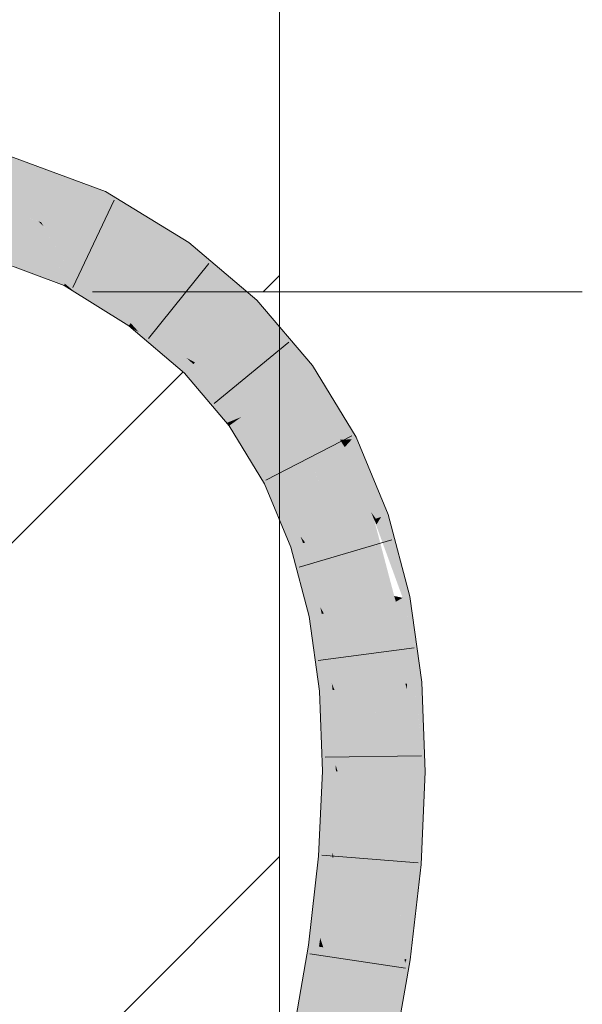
# Model space of a CAD drawing. Extents: x -420 to 300, y 62 to 1162.
# Tile 95 of 130: x 171.3 to 172.66, y 719.88 to 722.28. Entities that reach past the tile are written whole.
import ezdxf
from ezdxf.lldxf.tags import DXFTag

# ---------------------------------------------------------------- set-up
doc = ezdxf.new("R2010")
doc.units = 0
doc.layers.get('0').update_dxf_attribs({"lineweight": 35})
doc.layers.add('E_Detail_Linie_Text_Bem', color=7, linetype='Continuous', lineweight=13)
for name, color, linetype, lineweight, true_color in [('E_Detail_Wandschraffur', 7, 'Continuous', 5, 0xc0c0c0), ('E_Leerrohr 25-A06G9FCX8I', 7, 'Continuous', 9, 0xff8000), ('E_Leerrohr 25-Shading', 7, 'Continuous', 9, 0xff8000)]:
    doc.layers.add(name, color=color, linetype=linetype, lineweight=lineweight, true_color=true_color)
tags = doc.linetypes.add('fein_strichliert', pattern=[4, 1, -2, 1]).pattern_tags.tags
tags[8:9] = [DXFTag(74, 4), DXFTag(75, 0), DXFTag(340, '0'), DXFTag(46, 0.0), DXFTag(50, 0.0), DXFTag(44, 0.0), DXFTag(45, 0.0)]
tags[6:7] = [DXFTag(74, 4), DXFTag(75, 0), DXFTag(340, '0'), DXFTag(46, 0.0), DXFTag(50, 0.0), DXFTag(44, 0.0), DXFTag(45, 0.0)]
tags[4:5] = [DXFTag(74, 4), DXFTag(75, 0), DXFTag(340, '0'), DXFTag(46, 0.0), DXFTag(50, 0.0), DXFTag(44, 0.0), DXFTag(45, 0.0)]

# ---------------------------------------------------------------- blocks, each defined once
blk = doc.blocks.new('Shading-A06G9EZD8I', base_point=(169.7832, 721.9892))
at = {"layer": 'E_Leerrohr 25-Shading', "color": 43, "true_color": 0xd7ab7f}
for points in [[(171.1047, 721.9721), (171.3152, 721.933), (171.026, 722.0367), (171.0489, 722.0316)], [(171.1047, 721.9721), (171.2743, 721.9172), (171.3152, 721.933), (171.443, 721.8858)], [(171.3976, 721.8637), (171.4959, 721.8455), (171.2313, 721.9252), (171.2743, 721.9172)], [(171.2743, 721.9172), (171.4959, 721.8455), (171.443, 721.8858), (171.5037, 721.8633)], [(171.3976, 721.8637), (171.4456, 721.8459), (171.4959, 721.8455), (171.4922, 721.8373)], [(171.6042, 721.8017), (171.5037, 721.8633), (171.4959, 721.8455)], [(171.4456, 721.8459), (171.4889, 721.8298), (171.4922, 721.8373)], [(171.4889, 721.8298), (171.7067, 721.7388), (171.4922, 721.8373), (171.6502, 721.7736)], [(171.7067, 721.7388), (171.4889, 721.8298), (171.6852, 721.7092)], [(171.6502, 721.7736), (171.6042, 721.8017), (171.4922, 721.8373), (171.4959, 721.8455)], [(171.29, 721.6766), (171.3369, 721.6592), (171.0869, 721.7912), (171.1826, 721.7437)], [(171.2234, 721.7404), (171.1155, 721.7805), (171.4028, 721.6346), (171.1826, 721.7437)], [(171.3369, 721.6592), (171.4028, 721.6346), (171.1826, 721.7437)], [(171.2234, 721.7404), (171.4028, 721.6346), (171.4047, 721.639)], [(171.4047, 721.639), (171.4145, 721.661), (171.2234, 721.7404), (171.3722, 721.685)], [(171.7067, 721.7388), (171.6852, 721.7092), (171.8719, 721.5984), (171.8461, 721.5724)], [(171.4145, 721.661), (171.4176, 721.6681), (171.3722, 721.685)], [(171.5607, 721.5372), (171.4145, 721.661), (171.4315, 721.6167), (171.4047, 721.639)], [(171.5607, 721.5372), (171.5649, 721.543), (171.4145, 721.661), (171.4176, 721.6681)], [(171.4176, 721.6681), (171.5649, 721.543), (171.4176, 721.6681), (171.5769, 721.5595)], [(171.5769, 721.5595), (171.5816, 721.566), (171.4176, 721.6681)], [(171.4047, 721.639), (171.4028, 721.6346), (171.4315, 721.6167)], [(171.5607, 721.5372), (171.4315, 721.6167), (171.5601, 721.5363)], [(172.0072, 721.4398), (171.8719, 721.5984), (171.9258, 721.479), (171.8461, 721.5724)], [(171.5649, 721.543), (171.5844, 721.5214), (171.5769, 721.5595), (171.655, 721.4832)], [(171.5769, 721.5595), (171.655, 721.4832), (171.5816, 721.566), (171.7005, 721.4584)], [(171.7005, 721.4584), (171.7214, 721.4471), (171.5816, 721.566)], [(171.5607, 721.5372), (171.5601, 721.5363), (171.5658, 721.5315)], [(171.5658, 721.5315), (171.5844, 721.5214), (171.5607, 721.5372), (171.5649, 721.543)], [(171.5844, 721.5214), (171.5658, 721.5315), (171.6063, 721.4971)], [(171.6063, 721.4971), (171.655, 721.4832), (171.5844, 721.5214)], [(171.6063, 721.4971), (171.6956, 721.4211), (171.655, 721.4832), (171.7068, 721.4324)], [(171.655, 721.4832), (171.7068, 721.4324), (171.7005, 721.4584), (171.7174, 721.4431)], [(172.0072, 721.4398), (171.9258, 721.479), (171.9823, 721.4218)], [(171.9258, 721.479), (171.9776, 721.4183), (171.9823, 721.4218)], [(171.7174, 721.4431), (171.7214, 721.4471), (171.7005, 721.4584)], [(171.7989, 721.3), (171.8187, 721.3081), (171.7068, 721.4324), (171.7174, 721.4431)], [(171.7174, 721.4431), (171.8187, 721.3081), (171.7214, 721.4471), (171.8289, 721.3123)], [(171.8289, 721.3123), (171.8344, 721.3146), (171.7214, 721.4471)], [(172.1133, 721.2652), (172.0072, 721.4398), (172.1028, 721.2598), (171.9823, 721.4218)], [(171.7068, 721.4324), (171.6956, 721.4211), (171.7989, 721.3)], [(172.1028, 721.2598), (171.9823, 721.4218), (172.0742, 721.2592), (171.9776, 721.4183)], [(171.8048, 721.2931), (171.8211, 721.3049), (171.7989, 721.3), (171.8187, 721.3081)], [(171.8211, 721.3049), (171.8048, 721.2931), (171.8946, 721.1541), (171.8904, 721.152)], [(171.8187, 721.3081), (171.8211, 721.3049), (171.8289, 721.3123), (171.8298, 721.3112)], [(171.8946, 721.1541), (171.9082, 721.161), (171.8211, 721.3049), (171.8298, 721.3112)], [(171.8298, 721.3112), (171.8344, 721.3146), (171.8289, 721.3123)], [(171.8298, 721.3112), (171.9082, 721.161), (171.8344, 721.3146), (171.9181, 721.166)], [(171.9181, 721.166), (171.9231, 721.1686), (171.8344, 721.3146)], [(172.0829, 721.2498), (172.1028, 721.2598), (172.0759, 721.2568), (172.0742, 721.2592)], [(172.0742, 721.2592), (172.0807, 721.2486), (172.0815, 721.249)], [(172.0815, 721.249), (172.0829, 721.2498), (172.0759, 721.2568)], [(172.0807, 721.2486), (172.0857, 721.2409), (172.0815, 721.249)], [(172.1744, 721.0713), (172.0807, 721.2486), (172.1613, 721.0669), (172.1497, 721.0829)], [(172.0807, 721.2486), (172.1744, 721.0713), (172.0857, 721.2409)], [(172.0815, 721.249), (172.0857, 721.2409), (172.0829, 721.2498), (172.0882, 721.2437)], [(172.0882, 721.2437), (172.1028, 721.2598), (172.0829, 721.2498)], [(172.1028, 721.2598), (172.0882, 721.2437), (172.1539, 721.1678), (172.1551, 721.1649)], [(172.1539, 721.1678), (172.1133, 721.2652), (172.1028, 721.2598)], [(172.0882, 721.2437), (172.0857, 721.2409), (172.1551, 721.1649), (172.1916, 721.0771)], [(172.1744, 721.0713), (172.1916, 721.0771), (172.0857, 721.2409)], [(171.8946, 721.1541), (171.8904, 721.152), (171.9057, 721.1154)], [(171.9057, 721.1154), (171.9334, 721.0801), (171.8946, 721.1541), (171.9082, 721.161)], [(171.9082, 721.161), (171.9334, 721.0801), (171.9181, 721.166), (171.9585, 721.0482)], [(171.9181, 721.166), (171.9585, 721.0482), (171.9231, 721.1686), (171.9783, 721.0231)], [(171.9783, 721.0231), (171.9894, 721.009), (171.9231, 721.1686)], [(171.9547, 720.9973), (171.9588, 720.9987), (171.9057, 721.1154), (171.9334, 721.0801)], [(171.9334, 721.0801), (171.9588, 720.9987), (171.9585, 721.0482), (171.9738, 721.0037)], [(172.1497, 721.0829), (172.1582, 721.0659), (172.1613, 721.0669)], [(172.1497, 721.0829), (172.1569, 721.0654), (172.1582, 721.0659)], [(172.1569, 721.0654), (172.1629, 721.0526), (172.1582, 721.0659)], [(172.1569, 721.0654), (172.2267, 720.8742), (172.1629, 721.0526)], [(172.1582, 721.0659), (172.1629, 721.0526), (172.1613, 721.0669), (172.1666, 721.0586)], [(172.1666, 721.0586), (172.1744, 721.0713), (172.1613, 721.0669)], [(172.1666, 721.0586), (172.1629, 721.0526), (172.2357, 720.9099), (172.2442, 720.8777)], [(172.1744, 721.0713), (172.1666, 721.0586), (172.1985, 721.0079)], [(172.1666, 721.0586), (172.2357, 720.9099), (172.1985, 721.0079)], [(172.2357, 720.9099), (172.1916, 721.0771), (172.1744, 721.0713)], [(171.9585, 721.0482), (171.9738, 721.0037), (171.9783, 721.0231), (171.9843, 721.0073)], [(172.2267, 720.8742), (172.2442, 720.8777), (172.1629, 721.0526)], [(171.9843, 721.0073), (171.9894, 721.009), (171.9783, 721.0231)], [(171.9843, 721.0073), (172.0098, 720.8805), (171.9894, 721.009), (172.0261, 720.8516)], [(172.0261, 720.8516), (172.0349, 720.836), (171.9894, 721.009)], [(171.9588, 720.9987), (171.9547, 720.9973), (171.9642, 720.9614)], [(171.9642, 720.9614), (171.9884, 720.9185), (171.9588, 720.9987), (171.9738, 721.0037)], [(171.9738, 721.0037), (171.9884, 720.9185), (171.9843, 721.0073), (172.0098, 720.8805)], [(171.999, 720.8288), (172.0035, 720.8297), (171.9642, 720.9614), (171.9884, 720.9185)], [(171.9884, 720.9185), (172.0035, 720.8297), (172.0098, 720.8805), (172.0194, 720.8329)], [(172.0098, 720.8805), (172.0194, 720.8329), (172.0261, 720.8516), (172.0299, 720.835)], [(172.2267, 720.8742), (172.2061, 720.8787), (172.2102, 720.8709)], [(172.2061, 720.8787), (172.2088, 720.8706), (172.2102, 720.8709)], [(172.2061, 720.8787), (172.2083, 720.8705), (172.2088, 720.8706)], [(172.2083, 720.8705), (172.2101, 720.8649), (172.2088, 720.8706)], [(172.2369, 720.6653), (172.2542, 720.6669), (172.2083, 720.8705), (172.2101, 720.8649)], [(172.2088, 720.8706), (172.2101, 720.8649), (172.2102, 720.8709), (172.2123, 720.8661)], [(172.2123, 720.8661), (172.2101, 720.8649), (172.2686, 720.7025), (172.2733, 720.6686)], [(172.2542, 720.6669), (172.2733, 720.6686), (172.2101, 720.8649)], [(172.2123, 720.8661), (172.2267, 720.8742), (172.2102, 720.8709)], [(172.2267, 720.8742), (172.2123, 720.8661), (172.248, 720.7867)], [(172.2123, 720.8661), (172.2686, 720.7025), (172.248, 720.7867)], [(172.2686, 720.7025), (172.2442, 720.8777), (172.2267, 720.8742)], [(172.0299, 720.835), (172.0349, 720.836), (172.0261, 720.8516)], [(172.0035, 720.8297), (171.999, 720.8288), (172.0048, 720.787)], [(172.0048, 720.787), (172.0248, 720.738), (172.0035, 720.8297), (172.0194, 720.8329)], [(172.0194, 720.8329), (172.0248, 720.738), (172.0299, 720.835), (172.0419, 720.6961)], [(172.0299, 720.835), (172.0419, 720.6961), (172.0349, 720.836), (172.0543, 720.6658)], [(172.0543, 720.6658), (172.0608, 720.65), (172.0349, 720.836)], [(172.0243, 720.6468), (172.03, 720.6473), (172.0048, 720.787), (172.0248, 720.738)], [(172.0248, 720.738), (172.03, 720.6473), (172.0419, 720.6961), (172.046, 720.6487)], [(172.0419, 720.6961), (172.046, 720.6487), (172.0543, 720.6658), (172.0562, 720.6496)], [(172.0265, 720.5886), (172.0423, 720.5369), (172.03, 720.6473), (172.046, 720.6487)], [(172.046, 720.6487), (172.0423, 720.5369), (172.0562, 720.6496), (172.0551, 720.495)], [(172.0562, 720.6496), (172.0608, 720.65), (172.0543, 720.6658)], [(172.0562, 720.6496), (172.0551, 720.495), (172.0608, 720.65), (172.0639, 720.4662)], [(172.0639, 720.4662), (172.0683, 720.4519), (172.0608, 720.65)], [(172.2369, 720.6653), (172.2455, 720.624), (172.2542, 720.6669), (172.2711, 720.5388)], [(172.2374, 720.651), (172.2374, 720.6508), (172.2369, 720.6653), (172.2455, 720.624)], [(172.245, 720.451), (172.2596, 720.451), (172.2374, 720.651)], [(172.2374, 720.6508), (172.2596, 720.451), (172.2455, 720.624), (172.2816, 720.4509)], [(172.2812, 720.463), (172.2733, 720.6686), (172.2542, 720.6669)], [(172.03, 720.6473), (172.0243, 720.6468), (172.0265, 720.5886)], [(172.2455, 720.624), (172.2816, 720.4509), (172.2711, 720.5388), (172.2812, 720.463)], [(172.0316, 720.4521), (172.0394, 720.452), (172.0265, 720.5886), (172.0423, 720.5369)], [(172.0423, 720.5369), (172.0394, 720.452), (172.0551, 720.495), (172.0548, 720.452)], [(172.0551, 720.495), (172.0548, 720.452), (172.0639, 720.4662), (172.0641, 720.4519)], [(172.0641, 720.4519), (172.0683, 720.4519), (172.0639, 720.4662)], [(172.0394, 720.452), (172.0316, 720.4521), (172.0276, 720.3629)], [(172.0276, 720.3629), (172.04, 720.3147), (172.0394, 720.452), (172.0548, 720.452)], [(172.0548, 720.452), (172.04, 720.3147), (172.0641, 720.4519), (172.0496, 720.278)], [(172.0641, 720.4519), (172.0496, 720.278), (172.0683, 720.4519), (172.0558, 720.254)], [(172.0558, 720.254), (172.0587, 720.2427), (172.0683, 720.4519)], [(172.2427, 720.3997), (172.2429, 720.3983), (172.2596, 720.451), (172.2668, 720.2624)], [(172.2427, 720.3997), (172.2596, 720.451), (172.245, 720.451)], [(172.2718, 720.2343), (172.2816, 720.4509), (172.2668, 720.2623), (172.2596, 720.451)], [(172.2427, 720.3997), (172.2349, 720.2285), (172.2457, 720.2276)], [(172.2682, 720.2258), (172.2427, 720.3997), (172.2457, 720.2276)], [(172.2429, 720.3983), (172.2682, 720.2258), (172.2668, 720.2624)], [(172.0222, 720.2457), (172.0325, 720.2449), (172.0276, 720.3629), (172.04, 720.3147)], [(172.04, 720.3147), (172.0325, 720.2449), (172.0496, 720.278), (172.0467, 720.2437)], [(172.0496, 720.278), (172.0467, 720.2437), (172.0558, 720.254), (172.0551, 720.243)], [(172.0325, 720.2449), (172.0222, 720.2457), (172.0063, 720.1075)], [(172.0063, 720.1075), (172.0179, 720.0717), (172.0325, 720.2449), (172.0467, 720.2437)], [(172.0467, 720.2437), (172.0179, 720.0717), (172.0551, 720.243), (172.0261, 720.0463)], [(172.0551, 720.243), (172.0261, 720.0463), (172.0587, 720.2427), (172.0312, 720.0306)], [(172.0312, 720.0306), (172.0335, 720.0237), (172.0587, 720.2427)], [(172.0551, 720.243), (172.0587, 720.2427), (172.0558, 720.254)], [(172.2682, 720.2258), (172.2714, 720.2255), (172.2668, 720.2623), (172.2718, 720.2343)], [(172.236, 719.9944), (172.2349, 720.2285), (172.2226, 720.1215), (172.2226, 720.1218)], [(172.2349, 720.2285), (172.2403, 720.098), (172.2457, 720.2276)], [(172.2349, 720.2285), (172.236, 719.9944), (172.2403, 720.098)], [(172.2403, 720.098), (172.2682, 720.2258), (172.2457, 720.2276)], [(172.2403, 720.098), (172.2447, 719.9932), (172.2682, 720.2258), (172.2675, 720.1918)], [(172.2675, 720.1918), (172.2714, 720.2255), (172.2682, 720.2258)], [(172.2226, 720.1218), (172.2084, 719.9984), (172.2151, 719.9975)], [(172.2226, 720.1215), (172.2151, 719.9975), (172.2316, 719.9951)], [(172.236, 719.9944), (172.2226, 720.1215), (172.2316, 719.9951)], [(171.9972, 720.0289), (172.0104, 720.027), (172.0063, 720.1075), (172.0179, 720.0717)], [(172.236, 719.9944), (172.2447, 719.9932), (172.2403, 720.098)], [(172.0179, 720.0717), (172.0104, 720.027), (172.0261, 720.0463), (172.023, 720.0252)], [(172.0104, 720.027), (171.9972, 720.0289), (171.9612, 719.82)], [(171.9612, 719.82), (171.9762, 719.809), (172.0104, 720.027), (172.023, 720.0252)], [(172.0261, 720.0463), (172.023, 720.0252), (172.0312, 720.0306), (172.0303, 720.0241)], [(172.0303, 720.0241), (172.0335, 720.0237), (172.0312, 720.0306)], [(172.023, 720.0252), (171.9762, 719.809), (172.0303, 720.0241), (171.9861, 719.8018)], [(172.0303, 720.0241), (171.9861, 719.8018), (172.0335, 720.0237), (171.9917, 719.7976)], [(171.9917, 719.7976), (171.9941, 719.7958), (172.0335, 720.0237)], [(172.1676, 719.7617), (172.1888, 719.7576), (172.2084, 719.9984), (172.2069, 719.9233)], [(172.2321, 719.9849), (172.2069, 719.9233), (172.2261, 719.8853), (172.2035, 719.7547)], [(172.2084, 719.9984), (172.2069, 719.9233), (172.2151, 719.9975)], [(172.2151, 719.9975), (172.2069, 719.9233), (172.2316, 719.9951), (172.2321, 719.9849)], [(172.2321, 719.9849), (172.2261, 719.8853), (172.2331, 719.9624)], [(172.2321, 719.9849), (172.236, 719.9944), (172.2316, 719.9951)], [(172.236, 719.9944), (172.2321, 719.9849), (172.2331, 719.9624)], [(172.236, 719.9944), (172.2331, 719.9624), (172.2447, 719.9932), (172.2343, 719.9332)], [(172.2331, 719.9624), (172.2261, 719.8853), (172.2343, 719.9332)], [(172.1888, 719.7576), (172.2035, 719.7547), (172.2069, 719.9233)]]:
    blk.add_solid(points, dxfattribs=at)
at = {"layer": 'E_Leerrohr 25-Shading', "color": 31, "true_color": 0xfabd7f}
for points in [[(171.3976, 721.8637), (171.1047, 721.9721), (171.3001, 721.8058), (171.0101, 721.9135)], [(171.3722, 721.685), (171.3001, 721.8058), (171.2234, 721.7404), (171.1404, 721.8651)], [(171.3001, 721.8058), (171.347, 721.7885), (171.3976, 721.8637), (171.4456, 721.8459)], [(171.347, 721.7885), (171.4533, 721.749), (171.4456, 721.8459), (171.4889, 721.8298)], [(171.6852, 721.7092), (171.4889, 721.8298), (171.455, 721.7479), (171.4533, 721.749)], [(171.3001, 721.8058), (171.3524, 721.7792), (171.3405, 721.7908)], [(171.3001, 721.8058), (171.3722, 721.685), (171.3524, 721.7792), (171.4174, 721.6682)], [(171.3524, 721.7792), (171.347, 721.7885), (171.3405, 721.7908)], [(171.4174, 721.6682), (171.4176, 721.6681), (171.347, 721.7885), (171.4533, 721.749)], [(171.4533, 721.749), (171.4176, 721.6681), (171.6334, 721.6376), (171.5816, 721.566)], [(171.6852, 721.7092), (171.455, 721.7479), (171.6457, 721.6546)], [(171.455, 721.7479), (171.6334, 721.6376), (171.6457, 721.6546)], [(171.8461, 721.5724), (171.6852, 721.7092), (171.8239, 721.5502), (171.6457, 721.6546)], [(171.6334, 721.6376), (171.5816, 721.566), (171.7837, 721.5098), (171.7214, 721.4471)], [(171.8239, 721.5502), (171.6457, 721.6546), (171.6369, 721.6346), (171.6334, 721.6376)], [(171.8239, 721.5502), (171.6369, 721.6346), (171.7939, 721.52)], [(171.6369, 721.6346), (171.7837, 721.5098), (171.7939, 721.52)], [(171.9258, 721.479), (171.8461, 721.5724), (171.8239, 721.5502)], [(171.8327, 721.4866), (171.8239, 721.5502), (171.7939, 721.52)], [(171.8327, 721.4866), (171.9776, 721.4183), (171.8239, 721.5502), (171.9258, 721.479)], [(171.7837, 721.5098), (171.8327, 721.4866), (171.7939, 721.52)], [(171.7837, 721.5098), (171.7214, 721.4471), (171.906, 721.3665), (171.8344, 721.3146)], [(171.7837, 721.5098), (171.9183, 721.3754), (171.8327, 721.4866), (171.9421, 721.3926)], [(171.7837, 721.5098), (171.906, 721.3665), (171.9183, 721.3754)], [(171.9421, 721.3926), (171.9776, 721.4183), (171.8327, 721.4866)], [(172.0742, 721.2592), (171.9776, 721.4183), (171.9421, 721.3926)], [(171.953, 721.3348), (171.9421, 721.3926), (171.9183, 721.3754)], [(171.953, 721.3348), (172.0807, 721.2486), (171.9421, 721.3926), (172.0742, 721.2592)], [(171.906, 721.3665), (171.953, 721.3348), (171.9183, 721.3754)], [(171.906, 721.3665), (171.8344, 721.3146), (172.0019, 721.2086), (171.9231, 721.1686)], [(171.906, 721.3665), (172.0152, 721.2154), (171.953, 721.3348), (172.0428, 721.2294)], [(171.906, 721.3665), (172.0019, 721.2086), (172.0152, 721.2154)], [(172.0428, 721.2294), (172.0807, 721.2486), (171.953, 721.3348)], [(172.1497, 721.0829), (172.0807, 721.2486), (172.0428, 721.2294)], [(172.0422, 721.1714), (172.0428, 721.2294), (172.0152, 721.2154)], [(172.0422, 721.1714), (172.1569, 721.0654), (172.0428, 721.2294), (172.1497, 721.0829)], [(172.0019, 721.2086), (171.9231, 721.1686), (172.0732, 721.0372), (171.9894, 721.009)], [(172.0019, 721.2086), (172.0422, 721.1714), (172.0152, 721.2154)], [(172.0019, 721.2086), (172.1157, 721.0515), (172.0422, 721.1714)], [(172.0019, 721.2086), (172.002, 721.2084), (172.1157, 721.0515), (172.0866, 721.0417)], [(172.002, 721.2084), (172.0732, 721.0372), (172.0866, 721.0417)], [(172.1157, 721.0515), (172.1569, 721.0654), (172.0422, 721.1714)], [(172.2061, 720.8787), (172.1569, 721.0654), (172.1157, 721.0515)], [(172.0732, 721.0372), (171.9894, 721.009), (172.1216, 720.8533), (172.0349, 720.836)], [(172.0732, 721.0372), (172.1055, 720.9973), (172.0866, 721.0417)], [(172.0732, 721.0372), (172.0733, 721.0369), (172.1632, 720.8615), (172.1344, 720.8558)], [(172.0732, 721.0372), (172.1632, 720.8615), (172.1055, 720.9973)], [(172.0733, 721.0369), (172.1216, 720.8533), (172.1344, 720.8558)], [(172.1055, 720.9973), (172.1157, 721.0515), (172.0866, 721.0417)], [(172.1055, 720.9973), (172.2083, 720.8705), (172.1157, 721.0515), (172.2061, 720.8787)], [(172.1632, 720.8615), (172.2083, 720.8705), (172.1055, 720.9973)], [(172.2369, 720.6653), (172.2083, 720.8705), (172.2332, 720.665), (172.1632, 720.8615)], [(172.1216, 720.8533), (172.0349, 720.836), (172.1488, 720.6577), (172.0608, 720.65)], [(172.1875, 720.6611), (172.1344, 720.8558), (172.1216, 720.8529), (172.1216, 720.8533)], [(172.1875, 720.6611), (172.1216, 720.8529), (172.1605, 720.6587)], [(172.1216, 720.8529), (172.1488, 720.6577), (172.1605, 720.6587)], [(172.2332, 720.665), (172.1632, 720.8615), (172.1875, 720.6611), (172.1344, 720.8558)], [(172.1512, 720.5953), (172.1488, 720.6577), (172.0683, 720.4519), (172.0608, 720.65)], [(172.1605, 720.6587), (172.1488, 720.6577), (172.1663, 720.6202)], [(172.1703, 720.5933), (172.1663, 720.6202), (172.1488, 720.6573), (172.1488, 720.6577)], [(172.1703, 720.5933), (172.1488, 720.6573), (172.1543, 720.595)], [(172.1488, 720.6573), (172.1512, 720.5953), (172.1543, 720.595)], [(172.1875, 720.6611), (172.1605, 720.6587), (172.2235, 720.4974), (172.1663, 720.6202)], [(172.2235, 720.4974), (172.2332, 720.665), (172.1875, 720.6611)], [(172.2235, 720.4974), (172.245, 720.451), (172.2332, 720.665), (172.2374, 720.651)], [(172.2374, 720.651), (172.2369, 720.6653), (172.2332, 720.665)], [(172.1914, 720.4513), (172.2336, 720.4511), (172.1663, 720.6202), (172.2235, 720.4974)], [(172.1512, 720.5953), (172.0683, 720.4519), (172.136, 720.4516)], [(172.1566, 720.4515), (172.1512, 720.5953), (172.136, 720.4516)], [(172.1512, 720.5953), (172.1566, 720.4515), (172.1703, 720.5933), (172.1914, 720.4513)], [(172.2336, 720.4511), (172.245, 720.451), (172.2235, 720.4974)], [(172.136, 720.4516), (172.0683, 720.4519), (172.1045, 720.2391), (172.0587, 720.2427)], [(172.1468, 720.2356), (172.1566, 720.4515), (172.1045, 720.2391), (172.136, 720.4516)], [(172.1566, 720.4515), (172.1468, 720.2356), (172.1558, 720.2349)], [(172.1566, 720.4515), (172.1558, 720.2349), (172.2064, 720.3096), (172.2149, 720.2301)], [(172.1566, 720.4515), (172.2064, 720.3096), (172.1914, 720.4513)], [(172.2064, 720.3096), (172.2336, 720.4511), (172.1914, 720.4513)], [(172.2064, 720.3096), (172.2349, 720.2285), (172.2336, 720.4511), (172.2427, 720.3997)], [(172.2427, 720.3997), (172.245, 720.451), (172.2336, 720.4511)], [(172.2149, 720.2301), (172.2349, 720.2285), (172.2064, 720.3096)], [(172.1045, 720.2391), (172.0587, 720.2427), (172.0641, 720.0193), (172.0335, 720.0237)], [(172.1209, 720.011), (172.1468, 720.2356), (172.0641, 720.0193), (172.1045, 720.2391)], [(172.1468, 720.2356), (172.1209, 720.011), (172.1286, 720.0099)], [(172.1468, 720.2356), (172.1286, 720.0099), (172.1547, 720.2053), (172.1471, 720.0073)], [(172.1468, 720.2356), (172.1547, 720.2053), (172.1558, 720.2349)], [(172.1547, 720.2053), (172.2149, 720.2301), (172.1558, 720.2349)], [(172.1547, 720.2053), (172.2084, 719.9984), (172.2149, 720.2301), (172.2226, 720.1218)], [(172.2226, 720.1218), (172.2349, 720.2285), (172.2149, 720.2301)], [(172.1471, 720.0073), (172.2084, 719.9984), (172.1547, 720.2053)], [(172.0641, 720.0193), (172.0335, 720.0237), (172.0157, 719.7916), (171.9941, 719.7958)], [(172.0809, 719.7788), (172.1209, 720.011), (172.0157, 719.7916), (172.0641, 720.0193)], [(172.1209, 720.011), (172.0809, 719.7788), (172.0874, 719.7775)], [(172.103, 719.7744), (172.1286, 720.0099), (172.0874, 719.7775), (172.1209, 720.011)], [(172.1312, 719.7689), (172.1471, 720.0073), (172.103, 719.7744), (172.1286, 720.0099)], [(172.1676, 719.7617), (172.2084, 719.9984), (172.1312, 719.7689), (172.1471, 720.0073)]]:
    blk.add_solid(points, dxfattribs=at)
blk = doc.blocks.new('Referenz-A06G9FCZ8I')
at = {"layer": 'E_Detail_Linie_Text_Bem', "linetype": 'Continuous', "ltscale": 0.13}
blk.add_line((171.9274, 723.0049), (171.9274, 683.0049), dxfattribs=at)
at = {"layer": 'E_Detail_Linie_Text_Bem', "color": 0, "linetype": 'Continuous', "ltscale": 0.13}
blk.add_line((172.6636, 721.6192), (171.4719, 721.6192), dxfattribs=at)
at = {"layer": 'E_Detail_Wandschraffur', "linetype": 'ByBlock', "ltscale": 0.13}
for p, q in [((171.8876, 721.6192), (171.9274, 721.659)), ((171.2083, 720.9399), (171.6923, 721.4239))]:
    blk.add_line(p, q, dxfattribs=at)
at = {"layer": 'E_Detail_Wandschraffur', "linetype": 'fein_strichliert', "ltscale": 0.13}
blk.add_line((171.1667, 719.484), (171.9274, 720.2448), dxfattribs=at)
at = {"layer": 'E_Leerrohr 25-A06G9FCX8I', "linetype": 'Continuous', "ltscale": 0.13}
for p, q in [((171.0268, 722.0398), (171.5037, 721.8633)), ((171.5037, 721.8633), (171.7067, 721.7389)), ((171.4246, 721.6295), (171.5247, 721.8421)), ((170.9665, 721.7972), (171.4028, 721.6346)), ((171.7067, 721.7389), (171.8719, 721.5984)), ((171.6081, 721.505), (171.7552, 721.6882)), ((171.4028, 721.6346), (171.5601, 721.5363)), ((171.8719, 721.5984), (172.0072, 721.4398)), ((171.5601, 721.5363), (171.6956, 721.4211)), ((171.7683, 721.3468), (171.9497, 721.4962)), ((172.0072, 721.4398), (172.1133, 721.2652)), ((171.6956, 721.4211), (171.8048, 721.2931)), ((171.8048, 721.2931), (171.8904, 721.152)), ((171.8938, 721.1608), (172.1027, 721.2685)), ((172.1133, 721.2652), (172.1916, 721.0771)), ((171.8904, 721.152), (171.9547, 720.9973)), ((172.1916, 721.0771), (172.2442, 720.8777)), ((171.975, 720.9486), (172.2005, 721.015)), ((171.9547, 720.9973), (171.999, 720.8288)), ((172.2442, 720.8777), (172.2734, 720.6686)), ((171.999, 720.8288), (172.0243, 720.6468)), ((172.0213, 720.7219), (172.2542, 720.7527)), ((172.2734, 720.6686), (172.2816, 720.4509)), ((172.0243, 720.6468), (172.0316, 720.4521)), ((172.0378, 720.4868), (172.2727, 720.4895)), ((172.0316, 720.4521), (172.0222, 720.2457)), ((172.2816, 720.4509), (172.2714, 720.2255)), ((172.0222, 720.2457), (171.9972, 720.0289)), ((172.0298, 720.2478), (172.264, 720.229)), ((172.2714, 720.2255), (172.2447, 719.9932)), ((171.9972, 720.0289), (171.9582, 719.8029)), ((172.0011, 720.0075), (172.2336, 719.9729)), ((172.2447, 719.9932), (172.2035, 719.7547))]:
    blk.add_line(p, q, dxfattribs=at)

msp = doc.modelspace()

# ---------------------------------------------------------------- block references
at = {"color": 8, "lineweight": 25, "ltscale": 0.25, "true_color": 0x808080}
msp.add_blockref('Referenz-A06G9FCZ8I', (0, 0), dxfattribs=at)
msp.add_blockref('Shading-A06G9EZD8I', (169.7832, 721.9892))

doc.saveas('drawing.dxf')
